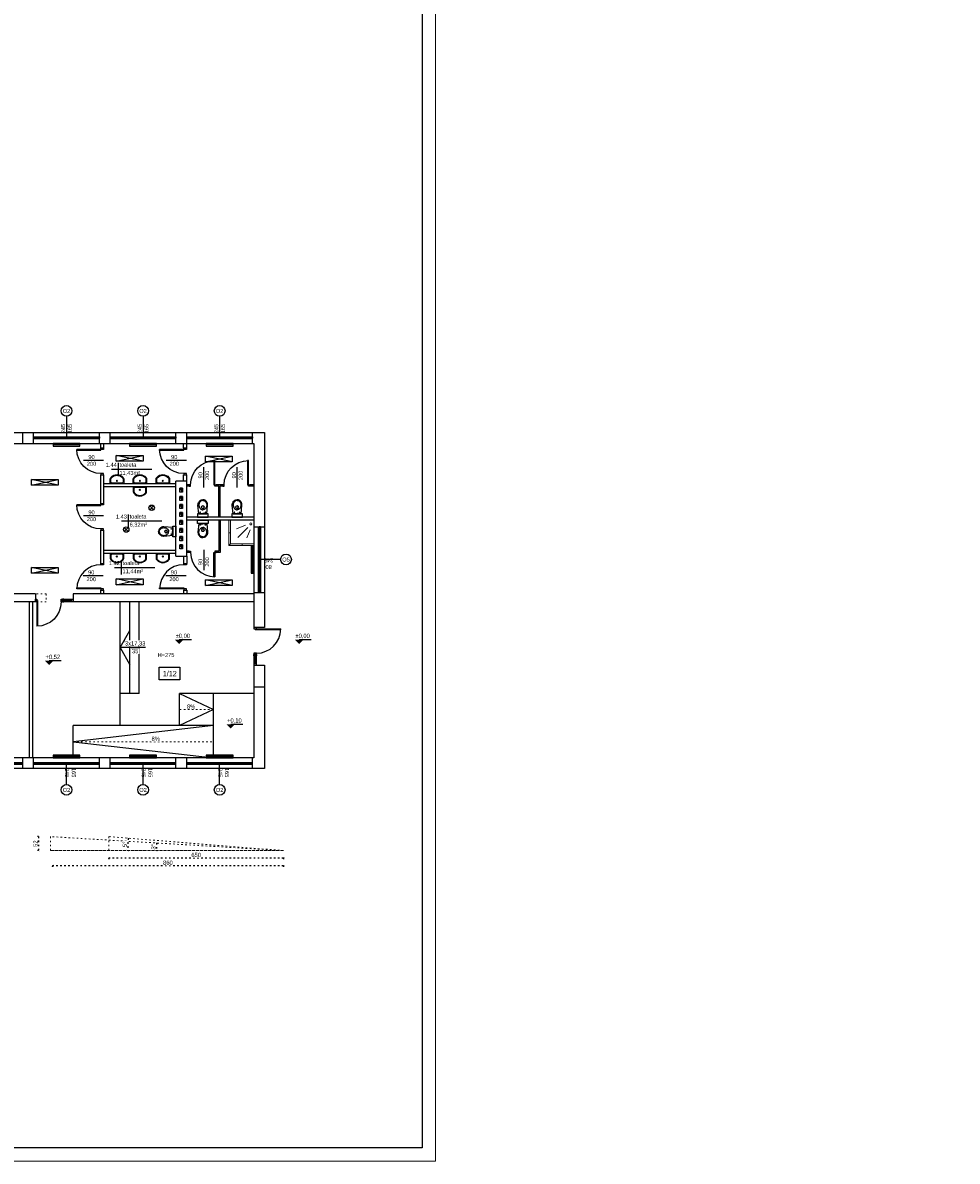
# Model space of a CAD drawing. Header units: millimetres. Extents: x 3698380 to 4312681, y 939872 to 1104488.
# Tile 71 of 93: x 4116149 to 4150925, y 1026822 to 1069180. Entities that reach past the tile are written whole.
import ezdxf
from ezdxf.enums import TextEntityAlignment as Align

# ---------------------------------------------------------------- set-up
doc = ezdxf.new("R2010")
doc.units = ezdxf.units.MM
doc.header["$LTSCALE"] = 10
doc.set_wipeout_variables(frame=1)
doc.linetypes.add('ACAD_ISO03W100', pattern=[30, 12, -18])
for name, color, linetype, lineweight in [('0 20 cienka', 8, 'Continuous', 20), ('HVAC_opis_woda', 4, 'Continuous', 13), ('sanitarka', 170, 'Continuous', 15), ('tabelka', 7, 'Continuous', 9)]:
    doc.layers.add(name, color=color, linetype=linetype, lineweight=lineweight)
for name, color, linetype in [('A_opis', 6, 'Continuous'), ('A_opis_pom', 3, 'Continuous'), ('A_rzędne', 1, 'Continuous'), ('A_sc_istn', 252, 'Continuous'), ('A_sc_proj', 2, 'Continuous'), ('A_stolarka', 252, 'Continuous'), ('A_wymiary', 1, 'Continuous')]:
    doc.layers.add(name, color=color, linetype=linetype)
doc.styles.add('OPIS1', font='ROMANS.SHX', dxfattribs={"width": 0.8})
doc.styles.get("Standard").update_dxf_attribs({"font": 'arial.ttf'})
doc.styles.add('Strzałki', font='ic-isocp.shx', dxfattribs={"width": 0.8})
doc.linetypes.add('TRACKS', pattern='A,0.15,[130,ltypeshp.shx,S=0.25,R=0,X=0,Y=0],0.15', length=0.3)
doc.dimstyles.new('1_do_100', dxfattribs={"dimtxt": 160, "dimasz": 64, "dimexe": 40, "dimexo": 80, "dimgap": 32, "dimtad": 1, "dimdec": 1, "dimlfac": 0.1, "dimrnd": 0.5, "dimzin": 12, "dimdsep": 46, "dimtxsty": 'Strzałki', "dimblk": 'ARCHTICK', "dimcen": 0, "dimdle": 1, "dimclrd": 256, "dimclre": 256, "dimclrt": 256, "dimadec": 0, "dimazin": 2, "dimtm": 1e-09, "dimtfac": 1, "dimtdec": 1, "dimtmove": 1, "dimatfit": 3, "dimldrblk": 'ARCHTICK', "dimfxl": 80, "dimfxlon": 1, "dimtfill": 1, "dimtfillclr": 256, "dimtolj": 1, "dimtzin": 12, "dimarcsym": 0})

# ---------------------------------------------------------------- blocks, each defined once
blk = doc.blocks.new('*U462')
at = {"color": 252}
for p, q in [((-95, 20), (-100, 20)), ((-100, 15), (-97.5, 15)), ((-97.5, 15), (-97.5, 17.5)), ((-97.5, 17.5), (-95, 17.5)), ((-92.5, 17.5), (-97.5, 17.5)), ((-97.5, 17.5), (-97.5, 12.5)), ((-97.5, 12.5), (-92.5, 12.5)), ((-95, 17.5), (-95, 20)), ((140, 20), (-95, 20)), ((-92.5, 12.5), (-92.5, 17.5)), ((137.5, 17.5), (-92.5, 17.5)), ((-92.5, 15), (137.5, 15)), ((-92.5, 12.5), (137.5, 12.5)), ((-92.5, 12.5), (137.5, 12.5)), ((142.5, 17.5), (137.5, 17.5)), ((137.5, 17.5), (137.5, 12.5)), ((137.5, 12.5), (142.5, 12.5)), ((145, 20), (140, 20)), ((140, 20), (140, 17.5)), ((140, 17.5), (142.5, 17.5)), ((142.5, 17.5), (142.5, 15)), ((142.5, 12.5), (142.5, 17.5)), ((142.5, 15), (145, 15))]:
    blk.add_line(p, q, dxfattribs=at)
for points in [[(-100, 20), (-100, 15), (-97.5, 15)], [(145, 20), (145, 15), (142.5, 15)]]:
    blk.add_lwpolyline(points, dxfattribs=at)
blk = doc.blocks.new('*U338')
at = {"color": 252}
blk.add_lwpolyline([(75, 0), (0, 0)], dxfattribs=at)
for tag, p in [('S', (30, 5)), ('H', (30, -20))]:
    blk.add_attdef(tag, text='', height=15, dxfattribs=at).set_placement(p, align=Align.CENTER)
blk = doc.blocks.new('*U259')
at = {"color": 252}
blk.add_lwpolyline([(75, 0), (0, 0)], dxfattribs=at)
for tag, p in [('H', (30, 20)), ('S', (30, -5))]:
    blk.add_attdef(tag, text='', height=15, rotation=180, dxfattribs=at).set_placement(p, align=Align.CENTER)
blk = doc.blocks.new('*U469')
at = {"color": 252}
for points in [[(35, 900), (35, 0), (0, 0), (0, 900)], [(-50, -100), (0, -100), (0, 0), (-50, 0)], [(950, 0), (950, -100), (900, -100), (900, 0)]]:
    blk.add_lwpolyline(points, close=True, dxfattribs=at)
blk.add_arc((0, 0), 900, 0, 90, dxfattribs=at)
blk = doc.blocks.new('A$C06B75830')
blk.add_lwpolyline([(-72.7, 30), (-94.5, 30), (-94.5, -30), (-73.8, -30)])
blk.add_lwpolyline([(-81, -27), (-73.8, -27, 0.181953), (-68.1, -24.8, 0.455925), (-68.3, 25.1, 0.203273), (-74.3, 27), (-85.8, 27, 0.340204), (-91.5, 22.6), (-91.5, -22.6, 0.429071), (-86.9, -27)], format="xyb", close=True)
blk.add_lwpolyline([(-87.4, -30, 0.01945), (-86.8, -30), (-81, -30), (-73.8, -30, 0.181953), (-66.1, -27.1, 0.455925), (-66.4, 27.4, 0.199786), (-74.5, 30), (-85.8, 30)], format="xyb")
blk.add_circle((-81.5, -0.2), 2.32)
blk = doc.blocks.new('natrysk')
at = {"layer": 'sanitarka'}
blk.add_lwpolyline([(-851.6, 853.1), (-764.1, 853.1), (-764.1, 940.6), (-851.6, 940.6)], close=True, dxfattribs=at)
for points in [[(-851.6, 853.1), (-851.6, 846.8), (-764.1, 846.8), (-757.8, 846.8), (-757.8, 940.6), (-764.1, 940.6)], [(-838.1, 905.5), (-825.5, 875.1)], [(-829.5, 914.2), (-791.4, 876.2)], [(-820.8, 922.8), (-786.6, 908.6)], [(-757.8, 893.7), (-764.1, 893.7)], [(-807.8, 853.1), (-807.8, 846.8)], [(-764.1, 853.1), (-757.8, 846.8)]]:
    blk.add_lwpolyline(points, dxfattribs=at)
blk.add_circle((-840, 926.8), 3.81, dxfattribs=at)
blk = doc.blocks.new('A$C2A952524')
for p, q in [((-6.5, -22.6), (26.5, -19.5)), ((-6.5, -52.4), (-6.5, -22.6)), ((-5, -22.9), (-5, -37.5)), ((-5, -52.1), (-5, -37.5)), ((9.1, -35.7), (9, -37.5)), ((9.1, -39.3), (9, -37.5)), ((9.4, -34.3), (9.1, -35.7)), ((9.4, -40.7), (9.1, -39.3)), ((10.1, -32.5), (9.4, -34.3)), ((10.1, -42.5), (9.4, -40.7)), ((11.1, -30.6), (10.1, -32.5)), ((12.4, -28.9), (11.1, -30.6)), ((14, -27.3), (12.4, -28.9)), ((15.7, -26.1), (14, -27.3)), ((14, -37.5), (14, -36.5)), ((14, -37.5), (14, -38.5)), ((17.3, -25.1), (15.7, -26.1)), ((19.5, -24.2), (17.3, -25.1)), ((17.5, -33), (19.5, -33)), ((17.5, -42), (19.5, -42)), ((21.6, -23.6), (19.5, -24.2)), ((24.4, -23.1), (21.6, -23.6)), ((23, -36.5), (23, -37.5)), ((23, -38.5), (23, -37.5)), ((26.7, -23), (24.4, -23.1)), ((26.5, -19.5), (30.1, -19.8)), ((28.9, -23.1), (26.7, -23)), ((31, -23.5), (28.9, -23.1)), ((30.1, -19.8), (32, -20.2)), ((33.1, -24.1), (31, -23.5)), ((32, -20.2), (33.8, -20.8)), ((35.2, -25), (33.1, -24.1)), ((33.8, -20.8), (35.7, -21.5)), ((36.6, -25.7), (35.2, -25)), ((35.7, -21.5), (37.4, -22.4)), ((38.5, -27), (36.6, -25.7)), ((37.4, -22.4), (39.1, -23.5)), ((40.3, -28.6), (38.5, -27)), ((39.1, -23.5), (40.6, -24.8)), ((41, -29.5), (40.3, -28.6)), ((40.6, -24.8), (42, -26.2)), ((42.2, -31.1), (41, -29.5)), ((42, -26.2), (43.2, -27.7)), ((42.9, -32.5), (42.2, -31.1)), ((43.3, -33.5), (42.9, -32.5)), ((43.3, -41.5), (42.9, -42.5)), ((43.2, -27.7), (44.2, -29.2)), ((43.8, -35.3), (43.3, -33.5)), ((43.8, -39.7), (43.3, -41.5)), ((44, -37.2), (43.8, -35.3)), ((44, -37.8), (43.8, -39.7)), ((44, -37.5), (44, -37.2)), ((44, -37.5), (44, -37.8)), ((44.2, -29.2), (45.1, -30.9)), ((45.1, -30.9), (45.7, -32.5)), ((45.7, -32.5), (46.1, -34.2)), ((45.7, -42.5), (46.1, -40.8)), ((46.1, -34.2), (46.4, -35.9)), ((46.1, -40.8), (46.4, -39.1)), ((46.4, -35.9), (46.5, -37.5)), ((46.4, -39.1), (46.5, -37.5)), ((-6.5, -52.4), (26.5, -55.5)), ((11.1, -44.4), (10.1, -42.5)), ((12.4, -46.1), (11.1, -44.4)), ((14, -47.7), (12.4, -46.1)), ((15.7, -48.9), (14, -47.7)), ((17.3, -49.9), (15.7, -48.9)), ((19.5, -50.8), (17.3, -49.9)), ((21.6, -51.4), (19.5, -50.8)), ((24.4, -51.9), (21.6, -51.4)), ((26.7, -52), (24.4, -51.9)), ((26.5, -55.5), (30.1, -55.2)), ((28.9, -51.9), (26.7, -52)), ((31, -51.5), (28.9, -51.9)), ((30.1, -55.2), (32, -54.8)), ((33.1, -50.9), (31, -51.5)), ((32, -54.8), (33.8, -54.2)), ((35.2, -50), (33.1, -50.9)), ((33.8, -54.2), (35.7, -53.5)), ((36.6, -49.4), (35.2, -50)), ((35.7, -53.5), (37.4, -52.6)), ((38.5, -48.1), (36.6, -49.4)), ((37.4, -52.6), (39.1, -51.5)), ((40.3, -46.4), (38.5, -48.1)), ((39.1, -51.5), (40.6, -50.2)), ((41, -45.6), (40.3, -46.4)), ((40.6, -50.2), (42, -48.8)), ((42.2, -43.9), (41, -45.6)), ((42, -48.8), (43.2, -47.4)), ((42.9, -42.5), (42.2, -43.9)), ((43.2, -47.4), (44.2, -45.8)), ((44.2, -45.8), (45.1, -44.1)), ((45.1, -44.1), (45.7, -42.5))]:
    blk.add_line(p, q)
for centre in [(-0.9, -27.6), (-0.9, -47.4)]:
    blk.add_circle(centre, 0.965)
for centre, start, end in [((17.5, -36.5), 90, 180), ((17.5, -38.5), 180, 270), ((19.5, -36.5), 0, 90), ((19.5, -38.5), 270, 0)]:
    blk.add_arc(centre, 3.5, start, end)
blk = doc.blocks.new('*U470')
at = {"color": 252}
for points in [[(35, 900), (35, 0), (0, 0), (0, 900)], [(-50, -50), (0, -50), (0, 0), (-50, 0)], [(950, 0), (950, -50), (900, -50), (900, 0)]]:
    blk.add_lwpolyline(points, close=True, dxfattribs=at)
blk.add_arc((0, 0), 900, 0, 90, dxfattribs=at)
blk = doc.blocks.new('*U205')
blk.add_wipeout([(-7.5, -5), (7.5, -5), (7.5, 5), (-7.5, 5)])
for points in [[(-7.5, -5), (7.5, -5), (7.5, 5)], [(-7.5, 5), (7.5, 5), (7.5, -5), (-7.5, -5)]]:
    blk.add_lwpolyline(points, close=True)
blk.add_lwpolyline([(-7.5, 5), (-7.5, 5), (7.5, 5), (7.5, 5)])
blk = doc.blocks.new('jndf')
at = {"layer": 'A_stolarka', "ltscale": 2}
for p, q in [((6686, -1555594), (6686, -1556544)), ((6686, -1555594), (6706, -1555594)), ((6706, -1555594), (6706, -1556544))]:
    blk.add_line(p, q, dxfattribs=at)
for points in [[(5756, -1555644), (5806, -1555644), (5806, -1555544), (5756, -1555544)], [(6706, -1555644), (6756, -1555644), (6756, -1555544), (6706, -1555544)]]:
    blk.add_lwpolyline(points, close=True, dxfattribs=at)
blk.add_arc((6706, -1555644), 900, 180, 270, dxfattribs=at)
blk = doc.blocks.new('_ArchTick')
at = {"color": 0, "linetype": 'ByBlock', "const_width": 0.15}
blk.add_lwpolyline([(-0.5, -0.5), (0.5, 0.5)], dxfattribs=at)
blk = doc.blocks.new('*D258')
at = {"layer": '0 20 cienka', "linetype": 'ACAD_ISO03W100', "lineweight": -2, "ltscale": 0.5, "transparency": 16777216}
blk.add_arc((3777217, 778176), 4729, 176.5664, 180, dxfattribs=at)
at = {"layer": 'DEFPOINTS', "color": 0, "linetype": 'ACAD_ISO03W100', "ltscale": 0.5, "transparency": 16777216}
for p in [(3768550, 778696), (3768550, 778176), (3777217, 778176), (3777217, 778176)]:
    blk.add_point(p, dxfattribs=at)
at = {"layer": '0 20 cienka', "linetype": 'ACAD_ISO03W100', "lineweight": -2, "ltscale": 0.5, "transparency": 16777216, "xscale": 64, "yscale": 64, "zscale": 64}
for p, rotation in [((3772488, 778176), 269.9999999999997), ((3772497, 778459), 86.56636963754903)]:
    blk.add_blockref('_ArchTick', p, dxfattribs=dict(at, rotation=rotation))
at = {"layer": '0 20 cienka', "linetype": 'ACAD_ISO03W100', "ltscale": 0.5, "transparency": 16777216, "insert": (3772378, 778321), "char_height": 160, "attachment_point": 5, "rotation": 88.2832, "style": 'Strzałki', "bg_fill": 3, "box_fill_scale": 1.1, "bg_fill_color": 256, "bg_fill_true_color": 13158600, "bg_fill_transparency": 0}
blk.add_mtext('\\A1;3°', dxfattribs=at)
at = {"layer": 'DEFPOINTS', "color": 0, "linetype": 'ACAD_ISO03W100', "ltscale": 0.5, "transparency": 16777216}
blk.add_point((3772492, 778365), dxfattribs=at)
blk = doc.blocks.new('*D257')
at = {"layer": '0 20 cienka', "linetype": 'ACAD_ISO03W100', "lineweight": -2, "ltscale": 0.5, "transparency": 16777216}
for p, q in [((3768104, 778696), (3768059, 778696)), ((3768099, 778697), (3768099, 778175)), ((3768104, 778176), (3768059, 778176))]:
    blk.add_line(p, q, dxfattribs=at)
at = {"layer": 'DEFPOINTS', "color": 0, "linetype": 'ACAD_ISO03W100', "ltscale": 0.5, "transparency": 16777216}
for p in [(3768550, 778696), (3768550, 778176)]:
    blk.add_point(p, dxfattribs=at)
at = {"layer": '0 20 cienka', "linetype": 'ACAD_ISO03W100', "lineweight": -2, "ltscale": 0.5, "transparency": 16777216, "xscale": 64, "yscale": 64, "zscale": 64}
for p, rotation in [((3768099, 778696), 90), ((3768099, 778176), 270)]:
    blk.add_blockref('_ArchTick', p, dxfattribs=dict(at, rotation=rotation))
at = {"layer": '0 20 cienka', "linetype": 'ACAD_ISO03W100', "ltscale": 0.5, "transparency": 16777216, "insert": (3767987, 778436), "char_height": 160, "attachment_point": 5, "rotation": 90, "style": 'Strzałki', "bg_fill": 3, "box_fill_scale": 1.1, "bg_fill_color": 256, "bg_fill_true_color": 13158600, "bg_fill_transparency": 0}
blk.add_mtext('\\A1;52', dxfattribs=at)
at = {"layer": 'DEFPOINTS', "color": 0, "linetype": 'ACAD_ISO03W100', "ltscale": 0.5, "transparency": 16777216}
blk.add_point((3768099, 778176), dxfattribs=at)
blk = doc.blocks.new('*D256')
at = {"layer": '0 20 cienka', "linetype": 'ACAD_ISO03W100', "lineweight": -2, "ltscale": 0.5, "transparency": 16777216}
blk.add_arc((3777217, 778176), 5798, 175.4261, 180, dxfattribs=at)
at = {"layer": 'DEFPOINTS', "color": 0, "linetype": 'ACAD_ISO03W100', "ltscale": 0.5, "transparency": 16777216}
for p in [(3770717, 778696), (3768616, 778176), (3777217, 778176), (3777217, 778176)]:
    blk.add_point(p, dxfattribs=at)
at = {"layer": '0 20 cienka', "linetype": 'ACAD_ISO03W100', "lineweight": -2, "ltscale": 0.5, "transparency": 16777216, "xscale": 64, "yscale": 64, "zscale": 64}
for p, rotation in [((3771437, 778638), 85.42607874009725), ((3771419, 778176), 270.0000000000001)]:
    blk.add_blockref('_ArchTick', p, dxfattribs=dict(at, rotation=rotation))
at = {"layer": '0 20 cienka', "linetype": 'ACAD_ISO03W100', "ltscale": 0.5, "transparency": 16777216, "insert": (3771312, 778412), "char_height": 160, "attachment_point": 5, "rotation": 87.713, "style": 'Strzałki', "bg_fill": 3, "box_fill_scale": 1.1, "bg_fill_color": 256, "bg_fill_true_color": 13158600, "bg_fill_transparency": 0}
blk.add_mtext('\\A1;5°', dxfattribs=at)
at = {"layer": 'DEFPOINTS', "color": 0, "linetype": 'ACAD_ISO03W100', "ltscale": 0.5, "transparency": 16777216}
blk.add_point((3771427, 778484), dxfattribs=at)
blk = doc.blocks.new('*D255')
at = {"layer": '0 20 cienka', "linetype": 'ACAD_ISO03W100', "lineweight": -2, "ltscale": 0.5, "transparency": 16777216}
for p, q in [((3777218, 777901), (3770716, 777901)), ((3770717, 777906), (3770717, 777861)), ((3777217, 777906), (3777217, 777861))]:
    blk.add_line(p, q, dxfattribs=at)
at = {"layer": 'DEFPOINTS', "color": 0, "linetype": 'ACAD_ISO03W100', "ltscale": 0.5, "transparency": 16777216}
for p in [(3770717, 778176), (3777217, 778176), (3770717, 777901)]:
    blk.add_point(p, dxfattribs=at)
at = {"layer": '0 20 cienka', "linetype": 'ACAD_ISO03W100', "lineweight": -2, "ltscale": 0.5, "transparency": 16777216, "xscale": 64, "yscale": 64, "zscale": 64, "rotation": 180}
blk.add_blockref('_ArchTick', (3770717, 777901), dxfattribs=at)
at = {"layer": '0 20 cienka', "linetype": 'ACAD_ISO03W100', "lineweight": -2, "ltscale": 0.5, "transparency": 16777216, "xscale": 64, "yscale": 64, "zscale": 64}
blk.add_blockref('_ArchTick', (3777217, 777901), dxfattribs=at)
at = {"layer": '0 20 cienka', "linetype": 'ACAD_ISO03W100', "ltscale": 0.5, "transparency": 16777216, "insert": (3773967, 778013), "char_height": 160, "attachment_point": 5, "style": 'Strzałki', "bg_fill": 3, "box_fill_scale": 1.1, "bg_fill_color": 256, "bg_fill_true_color": 13158600, "bg_fill_transparency": 0}
blk.add_mtext('\\A1;650', dxfattribs=at)
blk = doc.blocks.new('*D254')
at = {"layer": '0 20 cienka', "linetype": 'ACAD_ISO03W100', "lineweight": -2, "ltscale": 0.5, "transparency": 16777216}
for p, q in [((3777218, 777613), (3768615, 777613)), ((3768616, 777618), (3768616, 777573)), ((3777217, 777618), (3777217, 777573))]:
    blk.add_line(p, q, dxfattribs=at)
at = {"layer": 'DEFPOINTS', "color": 0, "linetype": 'ACAD_ISO03W100', "ltscale": 0.5, "transparency": 16777216}
for p in [(3768616, 778176), (3777217, 778176), (3768616, 777613)]:
    blk.add_point(p, dxfattribs=at)
at = {"layer": '0 20 cienka', "linetype": 'ACAD_ISO03W100', "lineweight": -2, "ltscale": 0.5, "transparency": 16777216, "xscale": 64, "yscale": 64, "zscale": 64, "rotation": 180}
blk.add_blockref('_ArchTick', (3768616, 777613), dxfattribs=at)
at = {"layer": '0 20 cienka', "linetype": 'ACAD_ISO03W100', "lineweight": -2, "ltscale": 0.5, "transparency": 16777216, "xscale": 64, "yscale": 64, "zscale": 64}
blk.add_blockref('_ArchTick', (3777217, 777613), dxfattribs=at)
at = {"layer": '0 20 cienka', "linetype": 'ACAD_ISO03W100', "ltscale": 0.5, "transparency": 16777216, "insert": (3772916, 777725), "char_height": 160, "attachment_point": 5, "style": 'Strzałki', "bg_fill": 3, "box_fill_scale": 1.1, "bg_fill_color": 256, "bg_fill_true_color": 13158600, "bg_fill_transparency": 0}
blk.add_mtext('\\A1;860', dxfattribs=at)
blk = doc.blocks.new('d')
at = {"layer": '0 20 cienka', "color": 252, "linetype": 'ACAD_ISO03W100', "ltscale": 0.5}
for p, q in [((3769391.27, 782227.02), (3774614.74, 782227.02)), ((3777216.85, 778176.01), (3768550.18, 778696.01)), ((3768550.18, 778696.01), (3768550.18, 778176.01)), ((3768550.18, 778176.01), (3777216.85, 778176.01)), ((3777216.85, 778176.01), (3768616.02, 778176.01))]:
    blk.add_line(p, q, dxfattribs=at)
for points in [[(3768391.27, 787727.02), (3767991.27, 787727.02)], [(3768391.27, 787427.02), (3767991.27, 787427.02)], [(3768391.27, 787727.02), (3768391.27, 787427.02)]]:
    blk.add_lwpolyline(points, dxfattribs=at)
at = {"layer": 'A_opis_pom', "color": 252, "ltscale": 2}
blk.add_lwpolyline([(3772591.92, 784995.24), (3773360.85, 784995.24), (3773360.85, 784529.81), (3772591.92, 784529.81)], close=True, dxfattribs=at)
at = {"layer": 'A_rzędne', "color": 252}
for points in [[(3773338.87, 785864.77, 0, 320, 0), (3773338.87, 786024.77, 320, 320, 0)], [(3777796.43, 785864.77, 0, 320, 0), (3777796.43, 786024.77, 320, 320, 0)], [(3768496.09, 785083.42, 0, 320, 0), (3768496.09, 785243.42, 320, 320, 0)], [(3775253.89, 782717.96, 0, 320, 0), (3775253.89, 782877.96, 320, 320, 0)]]:
    blk.add_lwpolyline(points, format="xyseb", dxfattribs=at)
for points in [[(3773338.87, 786024.77), (3773788.87, 786024.77)], [(3777796.43, 786024.77), (3778246.43, 786024.77)], [(3768496.09, 785243.42), (3768946.09, 785243.42)], [(3775253.89, 782877.96), (3775703.89, 782877.96)]]:
    blk.add_lwpolyline(points, dxfattribs=at)
at = {"layer": 'A_sc_istn', "color": 252}
for points in [[(3745714.74, 821527.02), (3757114.74, 821527.02), (3757114.74, 802727.02), (3755914.74, 802727.02), (3755914.74, 802327.02), (3762014.74, 802327.02), (3762014.74, 795627.02), (3759114.74, 795627.02), (3759114.74, 793727.02), (3776514.74, 793727.02), (3776514.74, 786472.02)], [(3745714.74, 821127.02), (3756714.74, 821127.02), (3756714.74, 803127.02), (3755514.74, 803127.02), (3755514.74, 801927.02), (3761614.74, 801927.02), (3761614.74, 796027.02), (3758714.74, 796027.02), (3758714.74, 793327.02), (3776114.74, 793327.02), (3776114.74, 786472.02)], [(3767514.74, 793327.02), (3767514.74, 793727.02)], [(3767914.74, 793327.02), (3767914.74, 793727.02)], [(3770364.74, 793327.02), (3770364.74, 793727.02)], [(3770764.74, 793327.02), (3770764.74, 793727.02)], [(3773214.74, 793327.02), (3773214.74, 793727.02)], [(3773614.74, 793327.02), (3773614.74, 793727.02)], [(3776064.74, 793327.02), (3776064.74, 793727.02)], [(3770414.74, 793155.69), (3770414.74, 793327.02)], [(3770414.74, 793155.69), (3770534.74, 793155.69)], [(3770534.74, 793155.69), (3770534.74, 793327.02)], [(3773494.74, 793155.69), (3773494.74, 793327.02)], [(3773494.74, 793155.69), (3773614.74, 793155.69)], [(3773614.74, 793155.69), (3773614.74, 793327.02)], [(3770993.23, 792668.11), (3771993.23, 792880.24)], [(3771993.23, 792668.11), (3770993.23, 792880.24)], [(3771062.29, 792604.4), (3771062.29, 792104.4)], [(3774310.55, 792637.16), (3775310.55, 792849.29)], [(3775310.55, 792637.16), (3774310.55, 792849.29)], [(3770414.74, 791095.35), (3770414.74, 792155.69)], [(3770414.74, 792155.69), (3770534.74, 792155.69)], [(3770534.74, 791095.35), (3770534.74, 792155.69)], [(3772312.29, 792354.4), (3770812.29, 792354.4)], [(3773494.74, 791927.02), (3773494.74, 792155.69)], [(3773494.74, 792155.69), (3773614.74, 792155.69)], [(3773614.74, 791927.02), (3773614.74, 792155.69)], [(3767833.57, 791766.94), (3768833.57, 791979.07)], [(3768833.57, 791766.94), (3767833.57, 791979.07)], [(3773214.74, 791827.02), (3770534.74, 791827.02)], [(3773214.74, 791707.02), (3770534.74, 791707.02)], [(3773214.74, 789127.02), (3773214.74, 791927.02)], [(3773614.74, 791927.02), (3773214.74, 791927.02)], [(3773614.74, 789127.02), (3773614.74, 791927.02)], [(3773709.3, 791787.02), (3773614.74, 791787.02)], [(3773709.3, 791737.02), (3773614.74, 791737.02)], [(3773709.3, 791737.02), (3773709.3, 791787.02)], [(3774864.74, 790587.02), (3774864.74, 791787.02), (3774709.3, 791787.02)], [(3774709.3, 791787.02), (3774709.3, 791737.02)], [(3774814.74, 790587.02), (3774814.74, 791737.02), (3774709.3, 791737.02)], [(3774959.3, 791787.02), (3774864.74, 791787.02)], [(3774959.3, 791737.02), (3774864.74, 791737.02)], [(3774959.3, 791737.02), (3774959.3, 791787.02)], [(3776114.74, 791787.02), (3775959.3, 791787.02)], [(3775959.3, 791787.02), (3775959.3, 791737.02)], [(3776114.74, 791737.02), (3775959.3, 791737.02)], [(3770414.74, 791095.35), (3770534.74, 791095.35)], [(3772241.08, 791001.55), (3772382.51, 790860.13)], [(3772382.51, 791001.55), (3772241.08, 790860.13)], [(3772689.96, 790427.9), (3771189.96, 790427.9)], [(3771439.96, 790677.9), (3771439.96, 790177.9)], [(3776114.74, 790587.02), (3773614.74, 790587.02)], [(3776114.74, 790467.02), (3773614.74, 790467.02)], [(3774864.74, 790467.02), (3774864.74, 789267.02), (3774709.3, 789267.02)], [(3774814.74, 790467.02), (3774814.74, 789317.02), (3774709.3, 789317.02)], [(3770414.74, 788862.77), (3770414.74, 790095.35)], [(3770414.74, 790095.35), (3770534.74, 790095.35)], [(3770534.74, 788862.77), (3770534.74, 790095.35)], [(3771294.06, 790191.96), (3771435.48, 790050.54)], [(3771435.48, 790191.96), (3771294.06, 790050.54)], [(3776114.74, 790227.02), (3776514.74, 790227.02)], [(3773214.74, 789347.02), (3770534.74, 789347.02)], [(3773214.74, 789227.02), (3770534.74, 789227.02)], [(3773214.74, 789127.02), (3773614.74, 789127.02)], [(3773494.74, 789127.02), (3773494.74, 788862.77)], [(3773709.3, 789317.02), (3773614.74, 789317.02)], [(3773709.3, 789267.02), (3773614.74, 789267.02)], [(3773614.74, 789127.02), (3773614.74, 788862.77)], [(3773709.3, 789317.02), (3773709.3, 789267.02)], [(3774709.3, 789267.02), (3774709.3, 789317.02)], [(3767833.57, 788502.51), (3768833.57, 788714.65)], [(3768833.57, 788502.51), (3767833.57, 788714.65)], [(3770414.74, 788862.77), (3770534.74, 788862.77)], [(3771178.18, 788947.05), (3771178.18, 788447.05)], [(3773494.74, 788862.77), (3773614.74, 788862.77)], [(3772428.18, 788697.05), (3770928.18, 788697.05)], [(3770993.23, 788070.28), (3771993.23, 788282.41)], [(3771993.23, 788070.28), (3770993.23, 788282.41)], [(3770414.74, 787727.02), (3770414.74, 787862.77)], [(3770414.74, 787862.77), (3770534.74, 787862.77)], [(3770534.74, 787727.02), (3770534.74, 787862.77)], [(3773494.74, 787862.77), (3773494.74, 787727.02)], [(3773494.74, 787862.77), (3773614.74, 787862.77)], [(3773614.74, 787862.77), (3773614.74, 787727.02)], [(3774310.55, 788039.33), (3775310.55, 788251.46)], [(3775310.55, 788039.33), (3774310.55, 788251.46)], [(3767991.27, 787727.02), (3761447.71, 787727.02)], [(3767991.27, 787427.02), (3761447.71, 787427.02)], [(3767754.74, 787427.02), (3767754.74, 781627.02)], [(3767874.74, 787427.02), (3767874.74, 781627.02)], [(3776114.74, 787727.02), (3769391.27, 787727.02)], [(3769391.27, 787727.02), (3769391.27, 787427.02)], [(3776114.74, 787427.02), (3769391.27, 787427.02)], [(3776114.74, 787777.02), (3776514.74, 787777.02)], [(3776514.74, 785072.02), (3776514.74, 781227.02), (3749499.74, 781227.02)], [(3776114.74, 785072.02), (3776114.74, 781627.02), (3749499.74, 781627.02)], [(3767514.74, 781227.02), (3767514.74, 781627.02)], [(3767914.74, 781227.02), (3767914.74, 781627.02)], [(3770364.74, 781227.02), (3770364.74, 781627.02)], [(3770764.74, 781227.02), (3770764.74, 781627.02)], [(3773214.74, 781227.02), (3773214.74, 781627.02)], [(3773614.74, 781227.02), (3773614.74, 781627.02)], [(3776064.74, 781227.02), (3776064.74, 781627.02)]]:
    blk.add_lwpolyline(points, dxfattribs=at)
for points in [[(3769639.74, 793327.02), (3768639.74, 793327.02), (3768639.74, 793227.02), (3769639.74, 793227.02)], [(3772489.74, 793327.02), (3771489.74, 793327.02), (3771489.74, 793227.02), (3772489.74, 793227.02)], [(3775339.74, 793327.02), (3774339.74, 793327.02), (3774339.74, 793227.02), (3775339.74, 793227.02)], [(3770993.23, 792880.24), (3771993.23, 792880.24), (3771993.23, 792668.11), (3770993.23, 792668.11)], [(3774310.55, 792849.29), (3775310.55, 792849.29), (3775310.55, 792637.16), (3774310.55, 792637.16)], [(3767833.57, 791979.07), (3768833.57, 791979.07), (3768833.57, 791766.94), (3767833.57, 791766.94)], [(3774015.62, 790703), (3774015.62, 790587.02), (3774414.22, 790587.02), (3774414.22, 790703)], [(3774015.62, 790351.04), (3774015.62, 790467.02), (3774414.22, 790467.02), (3774414.22, 790351.04)], [(3775290.44, 790703), (3775290.44, 790587.02), (3775689.04, 790587.02), (3775689.04, 790703)], [(3773098.76, 790245.76), (3773214.74, 790245.76), (3773214.74, 789847.16), (3773098.76, 789847.16)], [(3776014.74, 789502.02), (3776014.74, 788502.02), (3776114.74, 788502.02), (3776114.74, 789502.02)], [(3767833.57, 788714.65), (3768833.57, 788714.65), (3768833.57, 788502.51), (3767833.57, 788502.51)], [(3770993.23, 788282.41), (3771993.23, 788282.41), (3771993.23, 788070.28), (3770993.23, 788070.28)], [(3774310.55, 788251.46), (3775310.55, 788251.46), (3775310.55, 788039.33), (3774310.55, 788039.33)], [(3769639.74, 781727.02), (3768639.74, 781727.02), (3768639.74, 781627.02), (3769639.74, 781627.02)], [(3772489.74, 781727.02), (3771489.74, 781727.02), (3771489.74, 781627.02), (3772489.74, 781627.02)], [(3775339.74, 781727.02), (3774339.74, 781727.02), (3774339.74, 781627.02), (3775339.74, 781627.02)]]:
    blk.add_lwpolyline(points, close=True, dxfattribs=at)
at = {"layer": 'A_sc_istn', "color": 252, "linetype": 'TRACKS', "ltscale": 20}
for points in [[(3769639.74, 793277.02), (3768639.74, 793277.02)], [(3772489.74, 793277.02), (3771489.74, 793277.02)], [(3775339.74, 793277.02), (3774339.74, 793277.02)], [(3776064.74, 789502.02), (3776064.74, 788502.02)], [(3769639.74, 781677.02), (3768639.74, 781677.02)], [(3772489.74, 781677.02), (3771489.74, 781677.02)], [(3775339.74, 781677.02), (3774339.74, 781677.02)]]:
    blk.add_lwpolyline(points, dxfattribs=at)
at = {"layer": 'A_sc_istn', "color": 252}
for centre, radius in [((3769141.05, 794535.86), 200), ((3771991.05, 794535.86), 200), ((3774841.05, 794535.86), 200), ((3772311.8, 790930.84), 100), ((3771364.77, 790121.25), 100), ((3777311.25, 789008.69), 200), ((3769141.05, 780437.26), 200), ((3771991.05, 780437.26), 200), ((3774841.05, 780437.26), 200)]:
    blk.add_circle(centre, radius, dxfattribs=at)
at = {"layer": 'A_sc_proj', "color": 252, "ltscale": 2}
for p, q in [((3767991.27, 787727.02), (3767991.27, 787427.02)), ((3776514.74, 786472.02), (3776114.74, 786472.02)), ((3776114.74, 785072.02), (3776514.74, 785072.02)), ((3776114.74, 784272.02), (3776514.74, 784272.02))]:
    blk.add_line(p, q, dxfattribs=at)
at = {"layer": 'A_stolarka', "color": 252, "ltscale": 2}
for p, q in [((3769341.27, 787477.02), (3769041.27, 787477.02)), ((3776164.74, 785122.02), (3776164.74, 785422.02))]:
    blk.add_line(p, q, dxfattribs=at)
at = {"layer": 'A_stolarka', "color": 252}
for p, q in [((3771144.24, 782827.02), (3771144.24, 787427.02)), ((3771494.24, 784027.02), (3771494.24, 787427.02)), ((3771844.24, 784027.02), (3771844.24, 787427.02)), ((3771844.24, 784027.02), (3771144.24, 784027.02)), ((3773344.24, 782827.02), (3773344.24, 784027.02)), ((3773344.24, 784027.02), (3774614.74, 783427.02)), ((3774614.74, 782827.02), (3774614.74, 784027.02)), ((3774614.74, 783427.02), (3773344.24, 782827.02)), ((3774614.74, 782827.02), (3769391.27, 782227.02)), ((3774614.74, 781627.02), (3774614.74, 782827.02)), ((3769391.27, 782227.02), (3774614.74, 781627.02)), ((3774614.74, 781627.02), (3774614.74, 781727.02))]:
    blk.add_line(p, q, dxfattribs=at)
at = {"layer": 'A_stolarka', "color": 252, "ltscale": 2}
for points in [[(3768991.27, 787427.02), (3769041.27, 787427.02), (3769041.27, 787527.02), (3768991.27, 787527.02)], [(3768991.27, 787527.02), (3769391.27, 787527.02), (3769391.27, 787427.02), (3768991.27, 787427.02)], [(3769391.27, 787427.02), (3769341.27, 787427.02), (3769341.27, 787527.02), (3769391.27, 787527.02)], [(3776214.74, 785472.02), (3776214.74, 785422.02), (3776114.74, 785422.02), (3776114.74, 785472.02)], [(3776114.74, 785472.02), (3776114.74, 785072.02), (3776214.74, 785072.02), (3776214.74, 785472.02)], [(3776214.74, 785072.02), (3776214.74, 785122.02), (3776114.74, 785122.02), (3776114.74, 785072.02)]]:
    blk.add_lwpolyline(points, close=True, dxfattribs=at)
at = {"layer": 'A_stolarka', "color": 252}
for points in [[(3776114.74, 784027.02), (3773344.24, 784027.02)], [(3774614.74, 782827.02), (3769391.27, 782827.02)], [(3769391.27, 781627.02), (3769391.27, 782827.02)]]:
    blk.add_lwpolyline(points, dxfattribs=at)
at = {"layer": 'A_sc_istn', "color": 252, "linetype": 'ACAD_ISO03W100'}
ref = blk.add_blockref('*U259', (3769139.74, 793577.05), dxfattribs=dict(at, xscale=-10, yscale=10, zscale=10, rotation=269.9999999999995))
ref.add_attrib('S', '245', dxfattribs={"layer": '0', "color": 252, "height": 150, "rotation": 90}).set_placement((3769089.74, 793877.05), align=Align.CENTER)
ref.add_attrib('H', '165', dxfattribs={"layer": '0', "color": 252, "height": 150, "rotation": 90}).set_placement((3769339.74, 793877.05), align=Align.CENTER)
ref = blk.add_blockref('*U259', (3771989.74, 793577.05), dxfattribs=dict(at, xscale=-10, yscale=10, zscale=10, rotation=269.9999999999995))
ref.add_attrib('S', '245', dxfattribs={"layer": '0', "color": 252, "height": 150, "rotation": 90}).set_placement((3771939.74, 793877.05), align=Align.CENTER)
ref.add_attrib('H', '165', dxfattribs={"layer": '0', "color": 252, "height": 150, "rotation": 90}).set_placement((3772189.74, 793877.05), align=Align.CENTER)
ref = blk.add_blockref('*U259', (3774839.74, 793577.05), dxfattribs=dict(at, xscale=-10, yscale=10, zscale=10, rotation=269.9999999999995))
ref.add_attrib('S', '245', dxfattribs={"layer": '0', "color": 252, "height": 150, "rotation": 90}).set_placement((3774789.74, 793877.05), align=Align.CENTER)
ref.add_attrib('H', '165', dxfattribs={"layer": '0', "color": 252, "height": 150, "rotation": 90}).set_placement((3775039.74, 793877.05), align=Align.CENTER)
at = {"layer": 'A_sc_istn', "color": 252}
for name, p, xscale, yscale, zscale, rotation in [('*U462', (3769364.74, 793377.05), -10, 10, 10, 359.9999999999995), ('*U462', (3772214.74, 793377.05), -10, 10, 10, 359.9999999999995), ('*U462', (3775064.74, 793377.05), -10, 10, 10, 359.9999999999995), ('A$C06B75830', (3771021.25, 792614.55), -8.333333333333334, 8.333333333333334, 8.333333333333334, 270.0000000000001), ('A$C06B75830', (3771874.56, 792614.55), -8.333333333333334, 8.333333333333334, 8.333333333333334, 270.0000000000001), ('A$C06B75830', (3772727.87, 792614.55), -8.333333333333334, 8.333333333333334, 8.333333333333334, 270.0000000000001), ('A$C06B75830', (3771874.56, 790919.49), 8.333333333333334, 8.333333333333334, 8.333333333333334, 269.9999999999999), ('A$C2A952524', (3774589.76, 790768.31), -10, 10, 10, 270), ('A$C2A952524', (3775864.59, 790768.31), -10, 10, 10, 270), ('A$C2A952524', (3773033.45, 789671.62), 10, 10, 10, 180), ('A$C2A952524', (3774589.76, 790285.73), 10, 10, 10, 270), ('*U462', (3776164.77, 788777.02), -10, 10, 10, 270), ('A$C06B75830', (3771021.25, 788439.49), 8.333333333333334, 8.333333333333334, 8.333333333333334, 269.9999999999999), ('A$C06B75830', (3771874.56, 788439.49), 8.333333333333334, 8.333333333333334, 8.333333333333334, 269.9999999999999), ('A$C06B75830', (3772727.87, 788439.49), 8.333333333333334, 8.333333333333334, 8.333333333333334, 269.9999999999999), ('*U462', (3766064.74, 781576.99), -10, 10, 10, 180), ('*U462', (3768914.74, 781576.99), -10, 10, 10, 180), ('*U462', (3771764.74, 781576.99), -10, 10, 10, 180), ('*U462', (3774614.74, 781576.99), -10, 10, 10, 180)]:
    blk.add_blockref(name, p, dxfattribs=dict(at, xscale=xscale, yscale=yscale, zscale=zscale, rotation=rotation))
at = {"layer": 'A_sc_istn', "color": 252, "xscale": -1, "rotation": 90}
for p in [(3770424.74, 793105.69), (3773504.74, 793105.69), (3770424.74, 791045.35)]:
    blk.add_blockref('*U469', p, dxfattribs=at)
at = {"layer": 'A_sc_istn', "color": 252, "linetype": 'ACAD_ISO03W100', "xscale": 10, "yscale": 10, "zscale": 10}
for p in [(3769772.57, 792694.4), (3772852.57, 792694.4), (3769772.57, 790634.06), (3769762.57, 788401.47), (3772842.57, 788401.47)]:
    blk.add_blockref('*U338', p, dxfattribs=at).add_auto_attribs({'S': '90', 'H': '200'})
at = {"layer": 'A_sc_istn', "color": 252, "xscale": -1}
for p in [(3774659.3, 791787.02), (3775909.3, 791787.02)]:
    blk.add_blockref('*U470', p, dxfattribs=at)
at = {"layer": 'A_sc_istn', "color": 252, "linetype": 'ACAD_ISO03W100', "xscale": 10, "yscale": 10, "zscale": 10, "rotation": 270}
for p in [(3774248.01, 792439.2), (3775498.01, 792439.2)]:
    blk.add_blockref('*U259', p, dxfattribs=at).add_auto_attribs({'S': '90', 'H': '200'})
at = {"layer": 'A_sc_istn', "color": 252, "xscale": -10, "yscale": 10, "zscale": 10}
blk.add_blockref('natrysk', (3767598.97, 781061.5), dxfattribs=at)
at = {"layer": 'A_sc_istn', "color": 252}
for name, p, rotation in [('*U470', (3774659.3, 789267.02), 180), ('*U469', (3770424.74, 787912.77), 90.00000000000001), ('*U469', (3773504.74, 787912.77), 90.00000000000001)]:
    blk.add_blockref(name, p, dxfattribs=dict(at, rotation=rotation))
at = {"layer": 'A_sc_istn', "color": 252, "linetype": 'ACAD_ISO03W100'}
ref = blk.add_blockref('*U259', (3774248.01, 788614.85), dxfattribs=dict(at, xscale=-10, yscale=10, zscale=10, rotation=270))
ref.add_attrib('S', '90', dxfattribs={"layer": '0', "color": 252, "height": 150, "rotation": 90}).set_placement((3774198.01, 788914.85), align=Align.CENTER)
ref.add_attrib('H', '200', dxfattribs={"layer": '0', "color": 252, "height": 150, "rotation": 90}).set_placement((3774448.01, 788914.85), align=Align.CENTER)
ref = blk.add_blockref('*U259', (3776364.77, 789002.02), dxfattribs=dict(at, xscale=-10, yscale=10, zscale=10, rotation=180))
ref.add_attrib('S', '245', dxfattribs={"layer": '0', "color": 252, "height": 150, "rotation": 180}).set_placement((3776664.77, 789052.02), align=Align.CENTER)
ref.add_attrib('H', '80', dxfattribs={"layer": '0', "color": 252, "height": 150, "rotation": 180}).set_placement((3776664.77, 788802.02), align=Align.CENTER)
ref = blk.add_blockref('*U338', (3769139.74, 781377), dxfattribs=dict(at, xscale=-10, yscale=10, zscale=10, rotation=90))
ref.add_attrib('S', '245', dxfattribs={"layer": '0', "color": 252, "height": 150, "rotation": 270}).set_placement((3769089.74, 781077), align=Align.CENTER)
ref.add_attrib('H', '165', dxfattribs={"layer": '0', "color": 252, "height": 150, "rotation": 270}).set_placement((3769339.74, 781077), align=Align.CENTER)
ref = blk.add_blockref('*U338', (3771989.74, 781377), dxfattribs=dict(at, xscale=-10, yscale=10, zscale=10, rotation=90))
ref.add_attrib('S', '245', dxfattribs={"layer": '0', "color": 252, "height": 150, "rotation": 270}).set_placement((3771939.74, 781077), align=Align.CENTER)
ref.add_attrib('H', '165', dxfattribs={"layer": '0', "color": 252, "height": 150, "rotation": 270}).set_placement((3772189.74, 781077), align=Align.CENTER)
ref = blk.add_blockref('*U338', (3774839.74, 781377), dxfattribs=dict(at, xscale=-10, yscale=10, zscale=10, rotation=90))
ref.add_attrib('S', '245', dxfattribs={"layer": '0', "color": 252, "height": 150, "rotation": 270}).set_placement((3774789.74, 781077), align=Align.CENTER)
ref.add_attrib('H', '165', dxfattribs={"layer": '0', "color": 252, "height": 150, "rotation": 270}).set_placement((3775039.74, 781077), align=Align.CENTER)
at = {"layer": 'A_stolarka', "color": 252, "xscale": -1}
blk.add_blockref('jndf', (3774747, 2343070.77), dxfattribs=at)
at = {"layer": 'A_stolarka', "color": 252, "rotation": 90}
blk.add_blockref('jndf', (2220571, 779716.29), dxfattribs=at)
at = {"layer": 'A_sc_istn', "color": 252}
for s, width, insert, char_height, attachment_point in [('{\\H0.5x;O2}', 232.5953, (3769001.34, 794455.9), 300, 7), ('{\\H0.5x;O2}', 232.5953, (3771851.34, 794455.9), 300, 7), ('{\\H0.5x;O2}', 232.5953, (3774701.34, 794455.9), 300, 7), ('{\\H0.5x;1.44}', 232.5953, (3771012.29, 792454.4), 300, 9), ('{\\H0.5x;toaleta}', 232.5953, (3771112.29, 792454.4), 300, 7), ('{\\H0.5x;11,43m²}', 232.5953, (3771112.29, 792304.4), 300, 1), ('{\\H0.5x;1.43}', 232.5953, (3771389.96, 790527.9), 300, 9), ('{\\H0.5x;toaleta}', 232.5953, (3771489.96, 790527.9), 300, 7), ('{\\H0.5x;6,32m²}', 232.5953, (3771489.96, 790377.9), 300, 1), ('{\\H0.5x;1.42}', 232.5953, (3771128.18, 788797.05), 300, 9), ('{\\H0.5x;toaleta}', 232.5953, (3771228.18, 788797.05), 300, 7), ('{\\H0.5x;O5}', 232.5953, (3777171.54, 788928.72), 300, 7), ('{\\H0.5x;11,44m²}', 232.5953, (3771228.18, 788647.05), 300, 1), ('H=275', 129.7048, (3772846.83, 785451.92), 150, 5), ('{\\H0.5x;O2}', 232.5953, (3769001.34, 780357.3), 300, 7), ('{\\H0.5x;O2}', 232.5953, (3771851.34, 780357.3), 300, 7), ('{\\H0.5x;O2}', 232.5953, (3774701.34, 780357.3), 300, 7)]:
    blk.add_mtext_dynamic_manual_height_columns(s, width=width, gutter_width=12.5, heights=[0], dxfattribs=dict(at, insert=insert, char_height=char_height, attachment_point=attachment_point))
at = {"layer": 'A_sc_istn', "color": 252, "xscale": 10, "yscale": 10, "zscale": 10, "rotation": 90}
blk.add_blockref('*U205', (3773414.95, 789482.02), dxfattribs=at)
at = {"layer": 'A_opis', "color": 252, "char_height": 160, "attachment_point": 5, "style": 'Strzałki', "bg_fill": 3, "box_fill_scale": 1.2, "bg_fill_color": 256}
for s, insert, bg_fill_transparency in [('35', (3771697.86, 785597.02), 10554628), ('8%', (3773781.74, 783534.24), 3932682), ('8%', (3772462.01, 782334.24), 3932682)]:
    blk.add_mtext(s, dxfattribs=dict(at, insert=insert, bg_fill_transparency=bg_fill_transparency))
at = {"layer": 'A_opis_pom', "color": 252, "insert": (3772984.91, 784760.07), "char_height": 200, "attachment_point": 5, "style": 'Strzałki', "bg_fill": 3, "box_fill_scale": 1.2, "bg_fill_color": 256, "bg_fill_transparency": 10554628}
blk.add_mtext('1/12', dxfattribs=at)
at = {"layer": 'A_rzędne', "color": 252, "char_height": 160, "attachment_point": 5, "style": 'Strzałki', "bg_fill": 3, "box_fill_scale": 1, "bg_fill_color": 256, "bg_fill_transparency": 3933612}
for s, insert in [('{\\C1;%%P0,00}', (3773471.23, 786151.44)), ('{\\C1;%%P0,00}', (3777928.79, 786151.44)), ('{\\C1;+0,52}', (3768633.05, 785370.09)), ('{\\C1;+0,10}', (3775390.84, 783004.62))]:
    blk.add_mtext(s, dxfattribs=dict(at, insert=insert))
at = {"layer": '0 20 cienka', "color": 252, "linetype": 'ACAD_ISO03W100', "ltscale": 0.5}
dim = blk.add_angular_dim_2l(base=(3772491.97, 778364.88), line1=((3768550.18, 778176.01), (3777216.85, 778176.01)), line2=((3777216.85, 778176.01), (3768550.18, 778696.01)), dimstyle='1_do_100', override={"dimfxl": 5, "dimtfillclr": 0}, dxfattribs=at)
dim.commit()
dim.dimension.update_dxf_attribs({"geometry": '*D258', "text_midpoint": (3772378.37, 778321.03)})
for p, q in [((3774614.74, 783427.02), (3773344.24, 783427.02)), ((3777216.85, 778176.01), (3770716.85, 778696.01)), ((3770716.85, 778696.01), (3770716.85, 778176.01))]:
    blk.add_line(p, q, dxfattribs=at)
at = {"layer": 'A_opis', "color": 252}
blk.add_lwpolyline([(3772075.82, 785727.02), (3771144.24, 785727.02)], dxfattribs=at)
at = {"layer": 'A_sc_istn', "color": 252, "xscale": 10, "yscale": 10, "zscale": 10, "rotation": 90}
blk.add_blockref('*U205', (3773414.95, 789782.02), dxfattribs=at)
at = {"layer": '0 20 cienka', "color": 252, "linetype": 'ACAD_ISO03W100', "ltscale": 0.5}
dim = blk.add_linear_dim(base=(3768098.83, 778176.01), p1=(3768550.18, 778696.01), p2=(3768550.18, 778176.01), angle=90, dimstyle='1_do_100', override={"dimfxl": 5, "dimtfillclr": 0}, dxfattribs=at)
dim.commit()
dim.dimension.update_dxf_attribs({"geometry": '*D257', "text_midpoint": (3767986.83, 778436.01)})
at = {"layer": 'A_sc_istn', "color": 252, "xscale": 10, "yscale": 10, "zscale": 10, "rotation": 90}
blk.add_blockref('*U205', (3773414.95, 790082.02), dxfattribs=at)
at = {"layer": 'A_opis', "color": 252, "insert": (3771698.59, 785872.26), "char_height": 160, "attachment_point": 5, "style": 'Strzałki', "bg_fill": 3, "box_fill_scale": 1.2, "bg_fill_color": 256, "bg_fill_transparency": 10554628}
blk.add_mtext('3x17,33', dxfattribs=at)
at = {"layer": '0 20 cienka', "color": 252, "linetype": 'ACAD_ISO03W100', "ltscale": 0.5}
dim = blk.add_angular_dim_2l(base=(3771427.2, 778484.43), line1=((3777216.85, 778176.01), (3768616.02, 778176.01)), line2=((3777216.85, 778176.01), (3770716.85, 778696.01)), dimstyle='1_do_100', override={"dimfxl": 5, "dimtfillclr": 0}, dxfattribs=at)
dim.commit()
dim.dimension.update_dxf_attribs({"geometry": '*D256', "text_midpoint": (3771311.7, 778411.84)})
at = {"layer": 'A_opis', "color": 252}
for q in [(3771494.24, 786369.62), (3771494.24, 785084.43)]:
    blk.add_line((3771144.24, 785727.02), q, dxfattribs=at)
at = {"layer": 'A_sc_istn', "color": 252, "xscale": 10, "yscale": 10, "zscale": 10, "rotation": 90}
blk.add_blockref('*U205', (3773414.95, 790382.02), dxfattribs=at)
at = {"layer": '0 20 cienka', "color": 252, "linetype": 'ACAD_ISO03W100', "ltscale": 0.5}
dim = blk.add_linear_dim(base=(3770716.85, 777900.53), p1=(3777216.85, 778176.01), p2=(3770716.85, 778176.01), angle=180, dimstyle='1_do_100', override={"dimfxl": 5, "dimtfillclr": 0}, dxfattribs=at)
dim.commit()
dim.dimension.update_dxf_attribs({"geometry": '*D255', "text_midpoint": (3773966.85, 778012.53)})
at = {"layer": 'A_sc_istn', "color": 252, "xscale": 10, "yscale": 10, "zscale": 10, "rotation": 90}
blk.add_blockref('*U205', (3773414.95, 790682.02), dxfattribs=at)
at = {"layer": '0 20 cienka', "color": 252, "linetype": 'ACAD_ISO03W100', "ltscale": 0.5}
dim = blk.add_linear_dim(base=(3768616.02, 777613.17), p1=(3777216.85, 778176.01), p2=(3768616.02, 778176.01), angle=180, dimstyle='1_do_100', override={"dimfxl": 5, "dimtfillclr": 0}, dxfattribs=at)
dim.commit()
dim.dimension.update_dxf_attribs({"geometry": '*D254', "text_midpoint": (3772916.43, 777725.17)})
at = {"layer": 'A_sc_istn', "color": 252, "xscale": 10, "yscale": 10, "zscale": 10, "rotation": 90}
blk.add_blockref('*U205', (3773414.95, 790982.02), dxfattribs=at)
blk.add_blockref('*U205', (3773414.95, 791282.02), dxfattribs=at)
blk.add_blockref('*U205', (3773414.95, 791582.02), dxfattribs=at)

msp = doc.modelspace()

# ---------------------------------------------------------------- block references
at = {"layer": 'A_wymiary'}
msp.add_blockref('d', (348635, 260203), dxfattribs=at)

# ---------------------------------------------------------------- next in the draw order: linework, layer by layer
at = {"layer": 'DEFPOINTS'}
msp.add_lwpolyline([(4042015, 1027322), (4042015, 1085722), (4131015, 1085722), (4131015, 1027322)], close=True, dxfattribs=at)
at = {"layer": 'tabelka'}
for points in [[(4041515, 1026822), (4041515, 1086222), (4131515, 1086222), (4131515, 1026822)], [(4044015, 1027322), (4044015, 1085722), (4131015, 1085722), (4131015, 1027322)]]:
    msp.add_lwpolyline(points, close=True, dxfattribs=at)

# ---------------------------------------------------------------- next in the draw order: texts
at = {"layer": 'HVAC_opis_woda', "color": 0, "insert": (4070551, 1065417), "char_height": 187.5, "width": 10398.91, "attachment_point": 1, "rotation": 360, "style": 'OPIS1'}
msp.add_mtext('\\pi-562.5,l750,t750;{\\T0.85;1.^IRysunek rozpatrywać razem z projektami pozostałych branż oraz opisem technicznym \\P2.^IProwadzenie przewodów na rysunku pokazano schematycznie w celu zachowania czytelności opracowania. Dokładną trasę prowadzenia ruraży ustalić w trakcie wykonywania prac montażowych. W razie kolizji korygować na bieżąco na budowie\\P3.^IW miejscach montażu armatury na przewodach należy przewidzieć dostęp do tej armatury\\P}4.^IInstalację C.O. na parterz prowadzić w warstwach posadzkowych. W części nieobejętem opracowaniem - pod stropem w obudowie\\P5.^IDobór grzejników wykonano dla temperatury zasilania i powrotu 70/50°C\\P6.^IRury izolować zgodnie z opisem technicznym\\P7.^IInstalację C.O. należy włączyć do istenijącej instalacji na poziomie piwnicy. Należy wykonać osobny obieg i wyposażyć go w odpowienią armaturę i pompę obiegową\\P8.^INa wszystkich grzejnikach zastosować zabudowy chroniące przed oparzeniem', dxfattribs=at)

doc.saveas('drawing.dxf')
